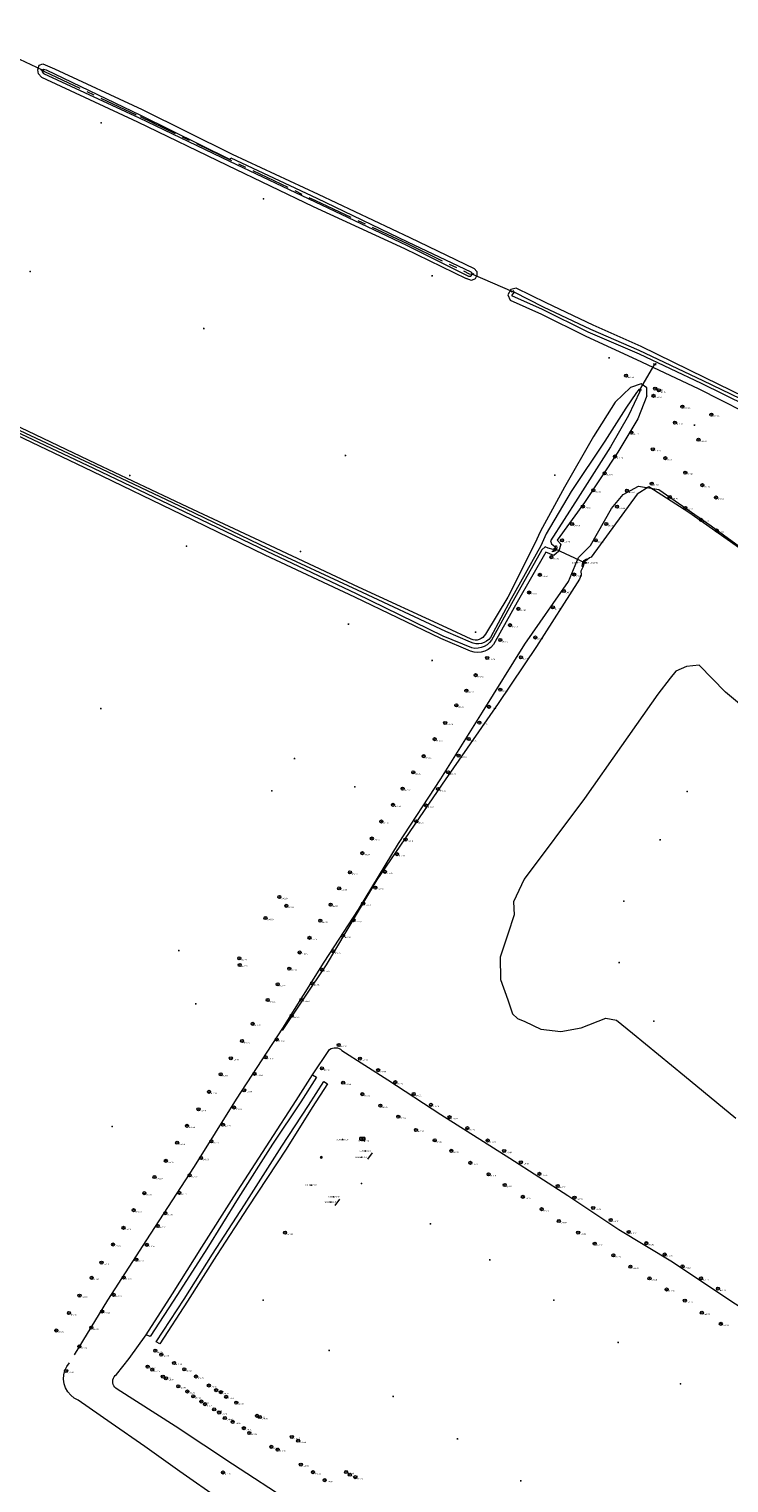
# Model space of a CAD drawing. Header units: metres. Extents: x 201324 to 204859, y 395661 to 398070.
# Tile 22 of 30: x 203459 to 203638, y 396041 to 396413. Entities that reach past the tile are written whole.
import ezdxf
from ezdxf.enums import TextEntityAlignment as Align

# ---------------------------------------------------------------- set-up
doc = ezdxf.new("R2010")
doc.units = ezdxf.units.M
doc.linetypes.add('AM-AS', pattern=[16, 10, -2, 2, -2])
for name, color, linetype, lineweight in [('B-ME-AM-AS_WATERGANG_SLOOT-G', 10, 'AM-AS', 18), ('B-ME-GR-BOOM-S', 90, 'Continuous', 25), ('B-ME-GW-WATERGANG_SLOOT-G', 90, 'Continuous', 18), ('B-ME-IE-MEUBILAIR_WEGMEUBILAIR_PAAL-S', 7, 'Continuous', 25), ('B-ME-IE-MEUBILAIR_WEGMEUBILAIR_ZITBANK-G', 7, 'Continuous', 18), ('B-ME-IE-TERREINAFSCHEIDING_KUNSTMATIG_MUUR-G', 90, 'IE-TERREINAFSCHEIDING-KUNSTMATIG-DICHT', 18), ('B-ME-IE-TERREINAFSCHEIDING_NATUURLIJK_HAAG-G', 60, 'IE-TERREINAFSCHEIDING-NATUURLIJK-HAAG', 18), ('B-ME-KL-ET_LS_SR_KAST-S', 190, 'Continuous', 25), ('B-ME-KW-KUNSTWERK_DUIKER-S', 170, 'Continuous', 25), ('B-ME-OG-HOOGTEPUNT-S', 7, 'Continuous', 25), ('B-ME-WH-DUIKER-G', 150, 'Continuous', 18), ('X-XX-AL-VERWIJZING-S', 7, 'Continuous', 25)]:
    doc.layers.add(name, color=color, linetype=linetype, lineweight=lineweight)
doc.styles.add('NLCS-ISO', font='txt', dxfattribs={"height": 1.8})
doc.styles.add('NLCS-ISO-ANNOTATIVE-T18', font='txt', dxfattribs={"height": 1.8})
doc.linetypes.add('IE-TERREINAFSCHEIDING-KUNSTMATIG-DICHT', pattern='A,8,-1,[82,NLCS.SHX,S=0.75,R=90,X=0,Y=0],-1', length=10)
doc.linetypes.add('IE-TERREINAFSCHEIDING-NATUURLIJK-HAAG', pattern='A,7,-1.5,[67,NLCS.SHX,S=0.75,R=45,X=0,Y=0],-1.5', length=10)

# ---------------------------------------------------------------- blocks, each defined once
blk = doc.blocks.new('SOG-HOOGTEPUNT-SO')
for p, q in [((-0.5, 0), (0.5, 0)), ((0, 0.5), (0, -0.5))]:
    blk.add_line(p, q)
blk = doc.blocks.new('SKW-DUIKER-SO')
at = {"color": 0, "linetype": 'ByBlock', "lineweight": 18}
for points in [[(-1.7, 0.8), (-0.8, 0), (-1.7, -0.8)], [(-0.8, 0), (0.8, 0)], [(1.7, 0.8), (0.8, 0), (1.7, -0.8)]]:
    blk.add_lwpolyline(points, dxfattribs=at)
blk = doc.blocks.new('SGR-BOOM_NUMMER-SO')
at = {"linetype": 'ByBlock', "lineweight": 18}
h = blk.add_hatch(color=0, dxfattribs=at)
h.dxf.hatch_style = 1
edge = h.paths.add_edge_path()
edge.add_arc((0, 0), 0.25, 0, 360)
at = {"color": 0, "linetype": 'ByBlock', "lineweight": 18}
for radius in [2, 0.25]:
    blk.add_circle((0, 0), radius, dxfattribs=at)
at = {"color": 0, "linetype": 'ByBlock', "lineweight": -2, "style": 'NLCS-ISO-ANNOTATIVE-T18'}
for tag, p in [('SOORT', (2.5, -2.8)), ('DIAMETER', (2.5, -5.3))]:
    blk.add_attdef(tag, p, '', height=1.8, dxfattribs=at)
blk = doc.blocks.new('SIE-WEG_PAAL_VAST-SO')
blk.add_hatch(color=256).paths.add_polyline_path([(0.1, 0.1), (-0.1, 0.1), (-0.1, -0.1), (0.1, -0.1)])
at = {"flags": 128}
blk.add_lwpolyline([(0.1, 0.1), (-0.1, 0.1), (-0.1, -0.1), (0.1, -0.1)], close=True, dxfattribs=at)
blk.add_circle((0, 0), 0.188)
blk = doc.blocks.new('SAL-VERWIJZING_TEKST-SO')
at = {"color": 0, "linetype": 'ByBlock', "lineweight": -2, "style": 'NLCS-ISO-ANNOTATIVE-T18'}
blk.add_attdef('TEKST', text='', height=1.8, dxfattribs=at).set_placement((0, 0), align=Align.MIDDLE_CENTER)
blk = doc.blocks.new('SIE-WEG_PAAL_BETON')
for radius in [0.188, 0.0938]:
    blk.add_circle((0, 0), radius)
blk = doc.blocks.new('SKL-ET_TERREINKAST-SO')
h = blk.add_hatch(color=256)
edge = h.paths.add_edge_path()
edge.add_line((-0.1, 1.2), (-0.7, -0.4))
edge.add_line((-0.7, -0.4), (0.1, -0.1))
edge.add_line((0.1, -0.1), (-0.1, -0.7))
edge.add_line((-0.1, -0.7), (-0.3, -0.6))
edge.add_line((-0.3, -0.6), (-0.1, -1.2))
edge.add_line((-0.1, -1.2), (0.4, -0.8))
edge.add_line((0.4, -0.8), (0.2, -0.8))
edge.add_line((0.2, -0.8), (0.5, 0.4))
edge.add_line((0.5, 0.4), (-0.1, 0.1))
edge.add_line((-0.1, 0.1), (0.4, 1.1))
edge.add_arc((0.3, 1.5), 0.446, 218.3775, 285.2204, ccw=False)
for p, q in [((3.2, 1.8), (-3.2, 1.8)), ((-3.2, 1.8), (-3.2, -1.8)), ((3.2, -1.8), (3.2, 1.8)), ((-3.2, -1.8), (3.2, -1.8))]:
    blk.add_line(p, q)
at = {"flags": 128}
blk.add_lwpolyline([(-0.1, 1.2), (-0.7, -0.4), (0.1, -0.1), (-0.1, -0.7), (-0.3, -0.6), (-0.1, -1.2), (0.4, -0.8), (0.2, -0.8), (0.5, 0.4), (-0.1, 0.1), (0.4, 1.1, -0.300218)], format="xyb", close=True, dxfattribs=at)
at = {"style": 'NLCS-ISO'}
blk.add_attdef('TYPE', text='', height=1.8, dxfattribs=at).set_placement((0, 3.5), align=Align.MIDDLE_CENTER)

msp = doc.modelspace()

# ---------------------------------------------------------------- linework, layer by layer
at = {"layer": 'B-ME-AM-AS_WATERGANG_SLOOT-G'}
msp.add_polyline3d([(203462.24, 396402.64, 11.74), (203462.78, 396402.15, 11.9), (203487.3, 396390.63, 11.94), (203532.3, 396369.13, 11.92), (203555.8, 396358.09, 11.85), (203571.7, 396350.34, 11.96), (203572.54, 396350.23, 11.81)], dxfattribs=at)
at = {"layer": 'B-ME-GW-WATERGANG_SLOOT-G'}
for points in [[(203565.93, 396259.62, 12.77), (203543.27, 396270.06, 12.62), (203520.72, 396280.65, 12.53), (203499.52, 396290.6, 12.65), (203476.08, 396301.66, 12.6), (203452.8, 396312.75, 12.56), (203430.48, 396323.22, 12.47), (203408.34, 396333.95, 12.53), (203385.52, 396344.84, 12.54), (203362.93, 396355.65, 12.63), (203338.54, 396367.48, 12.77), (203312.88, 396379.54, 12.7), (203290.51, 396390.29, 12.75), (203268, 396400.82, 12.7), (203242.58, 396412.91, 12.69), (203241.78, 396413.06, 12.63), (203241.17, 396412.82, 12.66), (203240.83, 396412.3, 12.66), (203240.63, 396411.66, 12.64), (203240.64, 396411.19, 12.65), (203241.01, 396410.78, 12.62), (203241.6, 396410.57, 12.58)], [(203565.01, 396257.53, 12.07), (203542.77, 396268.34, 12.03), (203519.85, 396279.18, 11.95), (203498.69, 396289.38, 11.94), (203475.49, 396300.47, 11.87), (203452.13, 396311.52, 11.94), (203430.01, 396322.05, 11.84), (203407.57, 396332.62, 11.95), (203384.56, 396343.41, 11.88), (203362.16, 396354.13, 11.87), (203337.89, 396365.78, 11.93), (203312.04, 396377.99, 11.85), (203289.49, 396388.59, 11.98), (203267.12, 396399.32, 11.94), (203241.31, 396411.58, 12.06), (203241.52, 396412.08, 12.03)], [(203565.65, 396258.7, 12.08), (203543.03, 396269.33, 11.99), (203520.24, 396279.88, 11.81), (203499.09, 396290.03, 11.91), (203475.84, 396301.1, 11.93), (203452.36, 396312.07, 11.88), (203430.15, 396322.78, 11.88), (203407.96, 396333.37, 11.91), (203385.1, 396344.23, 11.81), (203362.51, 396354.86, 11.83), (203337.98, 396366.54, 11.86), (203312.41, 396378.7, 11.85), (203289.95, 396389.39, 11.99), (203267.48, 396399.94, 11.84), (203241.52, 396412.08, 12.03)], [(203564.4, 396256.88, 12.83), (203542.4, 396267.48, 12.82), (203519.41, 396278.28, 12.73), (203498.09, 396288.6, 12.69), (203475.09, 396299.71, 12.6), (203451.73, 396310.92, 12.51), (203429.65, 396321.17, 12.52), (203407.17, 396331.87, 12.62), (203384.19, 396342.65, 12.67), (203361.84, 396353.33, 12.62), (203337.35, 396364.9, 12.79), (203311.55, 396377.23, 12.66), (203288.93, 396387.7, 12.84), (203266.62, 396398.52, 12.75), (203241.6, 396410.57, 12.58)], [(203462.06, 396400.77, 12.96), (203461.27, 396401.58, 13.02), (203461.13, 396402.65, 13.17), (203461.41, 396403.81, 13.16), (203462.39, 396404.17, 12.93), (203465.36, 396402.91, 12.85), (203487.85, 396392.47, 12.85), (203510.9, 396380.98, 12.71), (203532.98, 396370.79, 12.79), (203556.44, 396359.65, 12.79), (203572.92, 396351.69, 12.91), (203573.6, 396350.94, 12.93), (203573.64, 396349.92, 12.92), (203573.2, 396349.08, 12.96), (203572.28, 396348.64, 12.96), (203570.92, 396349.13, 12.91)], [(203462.06, 396400.77, 12.96), (203486.61, 396389.32, 12.79), (203509.65, 396378.17, 12.79), (203531.67, 396367.61, 12.85), (203555.06, 396356.82, 12.76), (203570.92, 396349.13, 12.91)], [(203462.24, 396402.64, 11.74), (203462.18, 396402.1, 12.21), (203462.56, 396401.7, 12.22), (203487.11, 396390.28, 12.2), (203510.19, 396379.21, 12.25), (203532.16, 396368.77, 12.12), (203555.59, 396357.69, 12.15), (203571.54, 396349.78, 12.26), (203572.12, 396349.77, 12.13), (203572.54, 396350.23, 11.81), (203572.41, 396350.54, 11.92), (203572.09, 396350.89, 12.11)], [(203462.24, 396402.64, 11.74), (203462.53, 396402.75, 12.08), (203463.21, 396402.65, 11.96), (203487.42, 396391.03, 12.25), (203510.41, 396379.66, 12.08), (203510.58, 396380.05, 12.26), (203532.58, 396369.7, 12.28), (203555.86, 396358.51, 12.09), (203572.09, 396350.89, 12.11)], [(203649, 396315.52, 12.84), (203632.15, 396323.72, 12.85), (203615.8, 396331.72, 12.84), (203603.47, 396337.16, 12.76), (203591.4, 396342.94, 12.83), (203583.74, 396346.68, 12.93), (203582.35, 396346.31, 12.97), (203581.61, 396344.98, 13.01), (203582.22, 396343.64, 13.09), (203590.21, 396340.02, 13.09), (203601.55, 396334.39, 13.22), (203614.58, 396328.43, 13.36), (203630.36, 396320.97, 13.33), (203647.87, 396312.06, 13.45)], [(203617.19, 396319.06, 13.53), (203617.21, 396321.15, 13.56), (203615.81, 396322.2, 13.36), (203613.06, 396321.21, 13.44), (203609.14, 396317.44, 13.25), (203603.52, 396308.69, 13.29), (203596.12, 396295.67, 13.13), (203589.97, 396284.37, 13.11), (203588.51, 396281.25, 13.23), (203581.57, 396267.5, 12.84), (203575.83, 396257.99, 13.08), (203575.54, 396257.55, 13.04), (203575.17, 396257.17, 13), (203574.74, 396256.87, 12.95), (203574.26, 396256.65, 12.9), (203573.74, 396256.52, 12.85), (203573.22, 396256.49, 12.81), (203572.69, 396256.57, 12.76), (203572.19, 396256.73, 12.73), (203565.94, 396259.63, 12.77)], [(203617.19, 396319.06, 13.53), (203614.94, 396313.23, 13.54), (203609.83, 396304.66, 13.7), (203601.28, 396291.73, 13.64), (203594.2, 396282.06, 13.39), (203595.2, 396281.05, 13.62), (203594.69, 396279.27, 13.54), (203593.36, 396278.16, 13.55), (203591.32, 396279.01, 13.26), (203584, 396266.18, 13.34), (203578.36, 396256.14, 13.26), (203577.88, 396255.34, 13.32), (203577.26, 396254.64, 13.35), (203576.52, 396254.06, 13.35), (203575.68, 396253.64, 13.32), (203574.78, 396253.38, 13.26), (203573.85, 396253.3, 13.18), (203572.92, 396253.39, 13.07), (203572.03, 396253.66, 12.95), (203564.4, 396256.88, 12.83)], [(203615.45, 396320.17, 12.09), (203612.52, 396314.08, 12.4), (203607.91, 396306, 12.38), (203599.51, 396292.85, 12.39), (203592.53, 396281.97, 12.34), (203592.78, 396281.16, 12.38), (203593.65, 396280.46, 12.34), (203593.61, 396279.93, 12.25), (203593.2, 396279.74, 12.38), (203591.97, 396280.09, 12.32), (203591.19, 396280.36, 12.27), (203590.29, 396279.65, 12.41), (203582.96, 396266.56, 12.41), (203577.39, 396256.49, 12.34), (203576.88, 396255.84, 12.31), (203576.25, 396255.3, 12.29), (203575.55, 396254.87, 12.27), (203574.78, 396254.56, 12.26), (203573.97, 396254.39, 12.26), (203573.14, 396254.37, 12.26), (203572.32, 396254.48, 12.27), (203565.01, 396257.53, 12.07)], [(203615.45, 396320.17, 12.09), (203615.48, 396320.48, 12.07), (203615.01, 396320.49, 12.2), (203614.6, 396319.97, 12.17), (203611.85, 396315.89, 12.4), (203606.42, 396307.44, 12.31), (203597.8, 396294.53, 12.4), (203591.4, 396283.73, 12.37), (203590.07, 396280.66, 12.4), (203582.45, 396267.03, 12.39), (203577.18, 396257.2, 12.32), (203576.71, 396256.65, 12.3), (203576.15, 396256.19, 12.28), (203575.52, 396255.84, 12.25), (203574.84, 396255.61, 12.23), (203574.13, 396255.51, 12.2), (203573.41, 396255.54, 12.17), (203572.7, 396255.7, 12.14), (203572.04, 396255.98, 12.12), (203565.65, 396258.71, 12.08)], [(203470.47, 396073.33, 13.85), (203479.07, 396087.4, 14.1), (203490.01, 396104.29, 14.22), (203501.3, 396121.6, 14.43), (203512.02, 396138.88, 14.42), (203523.92, 396157.03, 14.22), (203534.51, 396173.94, 13.96), (203543.28, 396187.5, 13.82), (203553.52, 396204.42, 13.67), (203564.45, 396220.97, 13.67), (203575.12, 396237.99, 13.67), (203585.95, 396255.43, 13.66), (203597.15, 396271.47, 13.65), (203599.72, 396277.63, 13.61), (203602.81, 396280.77, 13.57), (203608.13, 396290.24, 13.61), (203611.19, 396293.79, 13.63), (203615.11, 396295.97, 13.6), (203620.29, 396295.06, 13.64), (203633.73, 396285.81, 13.72), (203648.58, 396274.92, 13.75)], [(203647.64, 396275.32, 13.73), (203628.01, 396289.19, 13.62), (203617.72, 396295.79, 13.65), (203614.71, 396293.89, 13.39), (203602.93, 396277.74, 13.29), (203602.54, 396277.61, 13.29), (203601.93, 396277.08, 13.34), (203601.3, 396276.63, 13.34), (203601.02, 396276.01, 13.34), (203600.9, 396275.32, 13.34), (203600.34, 396274.2, 13.39), (203600.39, 396273.24, 13.42), (203599.95, 396272.14, 13.4), (203588.9, 396254.87, 13.37), (203579.15, 396240.28, 13.44), (203564.79, 396219.55, 13.54), (203548.01, 396195.03, 13.68), (203534.98, 396173.33, 13.85), (203523.75, 396156.48, 14.2)], [(203645.05, 396236.77, 15.96), (203637.36, 396243.18, 14.53), (203630.61, 396250.04, 13.38), (203627.43, 396249.77, 13.46), (203624.65, 396248.53, 13.46), (203623.17, 396246.76, 13.69), (203620.06, 396242.61, 13.9), (203610.77, 396229.43, 13.91), (203601.2, 396215.9, 13.96), (203585.8, 396195.22, 14.4), (203583.05, 396189.45, 14.53), (203583.22, 396186.08, 14.49), (203581.62, 396181.16, 15.39), (203579.58, 396175.24, 15.45), (203579.69, 396169.5, 15.46), (203581.56, 396164.36, 15.03), (203582.24, 396162.3, 14.61), (203582.78, 396160.71, 14.55), (203584.06, 396159.5, 14.67), (203585.96, 396158.78, 14.83), (203590.09, 396156.77, 14.93), (203595.17, 396156.19, 14.86), (203600.42, 396157.15, 14.97), (203606.71, 396159.65, 15.14), (203609.43, 396159.09, 14.83), (203613.54, 396155.82, 14.42), (203626.84, 396144.85, 14.17), (203640.06, 396134, 14.14)], [(203531.47, 396145.13, 14.62), (203535.91, 396151.59, 14.62), (203536.27, 396151.81, 14.67), (203536.67, 396151.97, 14.7), (203537.09, 396152.05, 14.72), (203537.52, 396152.06, 14.71), (203537.94, 396151.99, 14.68), (203538.35, 396151.86, 14.64), (203538.72, 396151.65, 14.57), (203539.05, 396151.38, 14.5), (203550.8, 396143.86, 14.54), (203564.42, 396134.91, 14.57), (203582.07, 396123.74, 14.63), (203597.01, 396114.22, 14.77), (203610.06, 396105.46, 14.72), (203623.79, 396097.19, 14.82), (203637.71, 396087.92, 14.81), (203650.84, 396079.37, 14.91), (203664.2, 396070.97, 14.73), (203677.81, 396061.87, 14.8), (203688.01, 396055.41, 14.79), (203698.36, 396049.02, 14.76), (203700.84, 396046.74, 14.71)], [(203525.95, 396035.62, 14.08), (203511, 396045.36, 13.99), (203496.31, 396055.08, 13.98), (203481.44, 396064.57, 13.78), (203481.1, 396064.79, 13.74), (203480.8, 396065.08, 13.72), (203480.57, 396065.41, 13.7), (203480.4, 396065.78, 13.69), (203480.3, 396066.18, 13.69), (203480.28, 396066.59, 13.69), (203480.34, 396066.99, 13.71), (203480.47, 396067.38, 13.73), (203480.67, 396067.73, 13.77), (203480.94, 396068.04, 13.81), (203481.25, 396068.3, 13.85), (203484.54, 396072.39, 14.01), (203488.83, 396078.52, 14.19)], [(203508.03, 396036.11, 13.38), (203497.49, 396043.48, 13.39), (203488.5, 396049.83, 13.39), (203479.88, 396055.87, 13.38), (203471.44, 396061.77, 13.38), (203470.42, 396062.29, 13.41), (203469.52, 396063, 13.44), (203468.78, 396063.87, 13.49), (203468.21, 396064.87, 13.54), (203467.84, 396065.96, 13.59), (203467.69, 396067.09, 13.65), (203467.75, 396068.24, 13.71), (203468.03, 396069.35, 13.77), (203468.52, 396070.38, 13.83), (203469.2, 396071.31, 13.88)]]:
    msp.add_polyline3d(points, dxfattribs=at)
msp.add_polyline3d([(203719.26, 396275.16, 12.48), (203715.45, 396277.74, 12.18), (203708.66, 396282.05, 12.16), (203700.37, 396287.41, 12.12), (203683.82, 396296.55, 12.17), (203666.05, 396305.51, 12.24), (203648.53, 396314.78, 12.2), (203631.63, 396322.89, 12.13), (203615.24, 396330.67, 12.1), (203602.87, 396336.09, 12.16), (203590.74, 396341.79, 11.94), (203583.18, 396345.61, 12.04), (203582.55, 396344.82, 11.98), (203590.42, 396341.27, 12.04), (203602.1, 396335.52, 12.04), (203615.27, 396329.84, 12.09), (203631.17, 396322.36, 12.13), (203648.68, 396313.74, 12.06), (203665.59, 396304.9, 12.18), (203684.1, 396295.19, 12.11), (203700.05, 396286.51, 12.11), (203707.77, 396281.33, 12.22), (203714.48, 396277.36, 12.34), (203718.79, 396274.41, 12.31)], close=True, dxfattribs=at)
at = {"layer": 'B-ME-IE-MEUBILAIR_WEGMEUBILAIR_ZITBANK-G'}
for points in [[(203545.71, 396123.47, 14.58), (203546.88, 396125.1, 14.6)], [(203538.39, 396113.25, 14.64), (203537.23, 396111.59, 14.65)]]:
    msp.add_polyline3d(points, dxfattribs=at)
at = {"layer": 'B-ME-IE-TERREINAFSCHEIDING_KUNSTMATIG_MUUR-G'}
for points in [[(203593.03, 396279.32, 13.23), (203593.5, 396279.52, 13.2), (203593.6, 396279.62, 13.2), (203593.68, 396279.74, 13.2), (203593.74, 396279.87, 13.19), (203593.78, 396280.01, 13.2), (203593.79, 396280.15, 13.2), (203593.84, 396280.69, 13.19), (203594.09, 396280.68, 13.28), (203594.11, 396280.12, 13.29), (203594.04, 396279.89, 13.29), (203593.95, 396279.68, 13.3), (203593.82, 396279.48, 13.31), (203593.66, 396279.3, 13.34), (203593.08, 396279.09, 13.16)], [(203601.93, 396277.07, 13.3), (203601.37, 396276.64, 13.31), (203601.22, 396276.45, 13.31), (203601.11, 396276.23, 13.32), (203601.03, 396276, 13.33), (203600.9, 396275.34, 13.32), (203600.61, 396275.37, 13.31), (203600.74, 396276.05, 13.31), (203600.84, 396276.34, 13.31), (203600.97, 396276.61, 13.32), (203601.15, 396276.86, 13.35), (203601.76, 396277.3, 13.33)]]:
    msp.add_polyline3d(points, close=True, dxfattribs=at)
at = {"layer": 'B-ME-IE-TERREINAFSCHEIDING_NATUURLIJK_HAAG-G'}
for points in [[(203488.83, 396078.52, 14.19), (203495.6, 396088.98, 14.33), (203503.16, 396100.97, 14.24), (203511.36, 396113.83, 14.39), (203520.53, 396128.08, 14.58), (203527.29, 396138.55, 14.55), (203531.47, 396145.13, 14.62), (203532.57, 396144.51, 14.61), (203528.56, 396138.16, 14.61), (203521.22, 396127.32, 14.72), (203512.42, 396113.53, 14.56), (203504.44, 396100.49, 14.52), (203496.86, 396088.78, 14.51), (203489.87, 396078.02, 14.35)], [(203491.46, 396076.68, 14.41), (203498.58, 396087.63, 14.52), (203505.91, 396099.15, 14.55), (203514.05, 396111.8, 14.67), (203523.67, 396126.82, 14.7), (203530.45, 396137.27, 14.65), (203534.39, 396143.41, 14.69), (203535.37, 396142.8, 14.66), (203531.41, 396136.71, 14.62), (203524.77, 396126.07, 14.66), (203515.05, 396111.31, 14.69), (203506.92, 396098.8, 14.55), (203499.43, 396087.15, 14.47), (203492.4, 396076.16, 14.41)]]:
    msp.add_polyline3d(points, close=True, dxfattribs=at)
at = {"layer": 'B-ME-WH-DUIKER-G'}
for points in [[(203454.96, 396406.02, 11.85), (203462.24, 396402.64, 11.74)], [(203572.54, 396350.23, 11.81), (203582.75, 396345.82, 11.96)], [(203615.4, 396320.66, 12.07), (203619.24, 396327.2, 12.08)], [(203601.33, 396276.3, 12.63), (203593.79, 396279.77, 12.21)]]:
    msp.add_polyline3d(points, dxfattribs=at)

# ---------------------------------------------------------------- block references
at = {"layer": 'B-ME-GR-BOOM-S', "xscale": 0.2, "yscale": 0.2, "zscale": 0.2}
for p, values in [((203611.89, 396324.24, 13.72), {'SOORT': 'd=0.80'}), ((203618.94, 396319.09, 13.73), {'SOORT': 'd=0.50'}), ((203619.37, 396320.93, 13.63), {'SOORT': 'd=0.90'}), ((203620.33, 396320.48, 13.75), {'SOORT': 'd=1.10'}), ((203626.34, 396316.33, 13.67), {'SOORT': 'd=0.90'}), ((203633.77, 396314.28, 13.64), {'SOORT': 'd=0.40'}), ((203624.44, 396312.23, 13.83), {'SOORT': 'd=0.30'}), ((203613.26, 396309.65, 13.79), {'SOORT': 'd=1.00'}), ((203630.46, 396307.83, 13.77), {'SOORT': 'd=0.90'}), ((203609.07, 396303.53, 13.87), {'SOORT': 'd=0.80'}), ((203618.77, 396305.4, 13.9), {'SOORT': 'd=0.10'}), ((203621.97, 396303.11, 13.82), {'SOORT': 'd=0.15'}), ((203606.39, 396299.24, 13.86), {'SOORT': 'd=0.70'}), ((203627.07, 396299.42, 13.88), {'SOORT': 'd=0.80'}), ((203618.47, 396296.6, 13.74), {'SOORT': 'd=0.10'}), ((203631.46, 396296.19, 13.81), {'SOORT': 'd=0.10'}), ((203603.5, 396294.89, 13.79), {'SOORT': 'd=0.60'}), ((203612.13, 396294.77, 13.68), {'SOORT': 'd=0.60'}), ((203623.12, 396293.14, 13.79), {'SOORT': 'd=0.70'}), ((203634.95, 396293.04, 13.83), {'SOORT': 'd=0.50'}), ((203600.81, 396290.74, 13.77), {'SOORT': 'd=0.60'}), ((203609.6, 396290.66, 13.75), {'SOORT': 'd=0.60'}), ((203627.1, 396290.36, 13.66), {'SOORT': 'd=0.60'}), ((203598.09, 396286.23, 13.7), {'SOORT': 'd=0.70'}), ((203606.82, 396286.22, 13.63), {'SOORT': 'd=0.10'}), ((203631.12, 396287.32, 13.74), {'SOORT': 'd=0.70'}), ((203635.12, 396284.58, 13.73), {'SOORT': 'd=0.10'}), ((203595.5, 396282.06, 13.73), {'SOORT': 'd=0.60'}), ((203604.11, 396282.05, 13.77), {'SOORT': 'd=0.70'}), ((203592.73, 396277.74, 13.67), {'SOORT': 'd=0.80'}), ((203589.78, 396273.23, 13.8), {'SOORT': 'd=0.80'}), ((203598.58, 396273.32, 13.85), {'SOORT': 'd=0.60'}), ((203595.95, 396269.07, 13.73), {'SOORT': 'd=0.70'}), ((203587.06, 396268.7, 13.47), {'SOORT': 'd=0.10'}), ((203584.26, 396264.51, 13.66), {'SOORT': 'd=0.80'}), ((203593.16, 396264.89, 13.72), {'SOORT': 'd=0.70'}), ((203582.12, 396260.33, 13.43), {'SOORT': 'd=0.10'}), ((203579.64, 396256.5, 13.59), {'SOORT': 'd=0.40'}), ((203588.65, 396257.15, 13.64), {'SOORT': 'd=0.50'}), ((203576.28, 396251.93, 13.77), {'SOORT': 'd=0.70'}), ((203584.96, 396252.09, 13.74), {'SOORT': 'd=0.70'}), ((203573.33, 396247.52, 13.75), {'SOORT': 'd=0.60'}), ((203570.95, 396243.55, 13.72), {'SOORT': 'd=0.60'}), ((203579.65, 396243.81, 13.8), {'SOORT': 'd=0.60'}), ((203568.39, 396239.77, 13.78), {'SOORT': 'd=0.60'}), ((203576.78, 396239.4, 13.58), {'SOORT': 'd=0.10'}), ((203565.51, 396235.27, 13.68), {'SOORT': 'd=0.60'}), ((203574.3, 396235.36, 13.81), {'SOORT': 'd=0.60'}), ((203562.82, 396231.11, 13.76), {'SOORT': 'd=0.70'}), ((203571.56, 396231.13, 13.79), {'SOORT': 'd=0.70'}), ((203560.01, 396226.77, 13.75), {'SOORT': 'd=0.60'}), ((203568.95, 396226.89, 13.81), {'SOORT': 'd=0.60'}), ((203557.36, 396222.6, 13.74), {'SOORT': 'd=0.10'}), ((203566.26, 396222.61, 13.76), {'SOORT': 'd=0.60'}), ((203554.62, 396218.43, 13.87), {'SOORT': 'd=0.80'}), ((203563.69, 396218.32, 13.74), {'SOORT': 'd=0.60'}), ((203552.15, 396214.3, 13.93), {'SOORT': 'd=0.80'}), ((203560.59, 396214.11, 13.75), {'SOORT': 'd=0.60'}), ((203549.17, 396210.01, 13.91), {'SOORT': 'd=1.00'}), ((203558.13, 396210.05, 13.7), {'SOORT': 'd=0.60'}), ((203546.72, 396205.67, 13.91), {'SOORT': 'd=0.10'}), ((203555.35, 396205.37, 13.53), {'SOORT': 'd=0.10'}), ((203544.3, 396201.91, 13.91), {'SOORT': 'd=0.15'}), ((203553.15, 396201.64, 13.78), {'SOORT': 'd=0.70'}), ((203541.1, 396196.97, 14.03), {'SOORT': 'd=0.10'}), ((203550.12, 396197.11, 13.47), {'SOORT': 'd=0.10'}), ((203538.36, 396192.89, 14.3), {'SOORT': 'd=0.70'}), ((203547.64, 396193.08, 13.88), {'SOORT': 'd=0.80'}), ((203523.03, 396190.66, 14.01), {'SOORT': 'd=0.80'}), ((203524.8, 396188.41, 14.01), {'SOORT': 'd=0.80'}), ((203536.15, 396188.7, 14.11), {'SOORT': 'd=0.10'}), ((203544.51, 396188.97, 13.69), {'SOORT': 'd=0.10'}), ((203519.45, 396185.28, 14.05), {'SOORT': 'd=0.80'}), ((203533.5, 396184.59, 14.21), {'SOORT': 'd=0.10'}), ((203542.01, 396184.72, 14.11), {'SOORT': 'd=0.70'}), ((203530.73, 396180.2, 14.09), {'SOORT': 'd=0.10'}), ((203539.31, 396180.74, 14.17), {'SOORT': 'd=0.80'}), ((203528.24, 396176.44, 14.19), {'SOORT': 'd=0.15'}), ((203536.77, 396176.73, 14.14), {'SOORT': 'd=0.70'}), ((203512.75, 396174.97, 14.24), {'SOORT': 'd=0.80'}), ((203512.84, 396173.26, 14.16), {'SOORT': 'd=0.70'}), ((203525.57, 396172.33, 14.27), {'SOORT': 'd=0.10'}), ((203531.37, 396168.54, 14.19), {'SOORT': 'd=0.50'}), ((203533.99, 396172, 14.01), {'SOORT': 'd=0.10'}), ((203522.58, 396168.3, 14.44), {'SOORT': 'd=0.70'}), ((203520.02, 396164.26, 14.55), {'SOORT': 'd=0.60'}), ((203528.7, 396164.33, 14.35), {'SOORT': 'd=0.60'}), ((203516.18, 396158.17, 14.65), {'SOORT': 'd=0.70'}), ((203526.17, 396160.25, 14.41), {'SOORT': 'd=0.50'}), ((203513.45, 396153.75, 14.69), {'SOORT': 'd=0.70'}), ((203522.32, 396154.15, 14.61), {'SOORT': 'd=0.60'}), ((203538.23, 396152.76, 14.71), {'SOORT': 'd=0.80'}), ((203510.58, 396149.34, 14.93), {'SOORT': 'd=0.70'}), ((203519.52, 396149.61, 14.47), {'SOORT': 'd=0.70'}), ((203533.93, 396146.76, 14.71), {'SOORT': 'd=0.10'}), ((203543.66, 396149.25, 14.74), {'SOORT': 'd=0.70'}), ((203548.35, 396146.31, 14.68), {'SOORT': 'd=0.60'}), ((203507.98, 396145.25, 14.62), {'SOORT': 'd=0.10'}), ((203516.65, 396145.35, 14.64), {'SOORT': 'd=0.60'}), ((203539.36, 396143.08, 14.85), {'SOORT': 'd=0.80'}), ((203552.75, 396143.22, 14.76), {'SOORT': 'd=0.70'}), ((203504.95, 396140.74, 15.02), {'SOORT': 'd=0.70'}), ((203514, 396141.14, 14.61), {'SOORT': 'd=0.70'}), ((203544.28, 396140.15, 14.9), {'SOORT': 'd=0.70'}), ((203557.45, 396140.18, 14.57), {'SOORT': 'd=0.70'}), ((203502.27, 396136.28, 14.87), {'SOORT': 'd=0.10'}), ((203511.36, 396136.74, 14.61), {'SOORT': 'd=0.60'}), ((203548.9, 396137.19, 14.75), {'SOORT': 'd=0.10'}), ((203561.91, 396137.41, 14.56), {'SOORT': 'd=0.60'}), ((203499.35, 396132.05, 15.19), {'SOORT': 'd=0.80'}), ((203508.56, 396132.35, 14.68), {'SOORT': 'd=0.70'}), ((203553.49, 396134.41, 14.81), {'SOORT': 'd=0.30'}), ((203566.64, 396134.26, 14.65), {'SOORT': 'd=0.60'}), ((203571.21, 396131.43, 14.62), {'SOORT': 'd=0.70'}), ((203496.81, 396127.7, 15.13), {'SOORT': 'd=0.70'}), ((203505.58, 396128.09, 14.72), {'SOORT': 'd=0.60'}), ((203558.03, 396130.98, 14.82), {'SOORT': 'd=0.30'}), ((203562.83, 396128.3, 14.79), {'SOORT': 'd=0.10'}), ((203576.4, 396128.28, 14.5), {'SOORT': 'd=0.20'}), ((203502.94, 396123.79, 14.69), {'SOORT': 'd=0.60'}), ((203567.09, 396125.64, 14.66), {'SOORT': 'd=0.10'}), ((203580.65, 396125.59, 14.71), {'SOORT': 'd=0.80'}), ((203493.9, 396123.08, 15), {'SOORT': 'd=0.10'}), ((203571.99, 396122.56, 14.89), {'SOORT': 'd=0.70'}), ((203584.92, 396122.69, 14.67), {'SOORT': 'd=0.70'}), ((203490.99, 396118.91, 15.12), {'SOORT': 'd=0.80'}), ((203500.01, 396119.36, 14.66), {'SOORT': 'd=0.60'}), ((203576.65, 396119.63, 14.86), {'SOORT': 'd=0.10'}), ((203580.79, 396116.88, 14.83), {'SOORT': 'd=0.10'}), ((203589.69, 396119.74, 14.77), {'SOORT': 'd=0.70'}), ((203594.37, 396116.63, 14.82), {'SOORT': 'd=0.70'}), ((203488.39, 396114.77, 15.09), {'SOORT': 'd=0.70'}), ((203497.38, 396114.86, 14.55), {'SOORT': 'd=0.60'}), ((203585.42, 396113.85, 14.82), {'SOORT': 'd=0.10'}), ((203598.67, 396113.64, 14.7), {'SOORT': 'd=0.60'}), ((203485.65, 396110.44, 15.01), {'SOORT': 'd=0.70'}), ((203493.76, 396109.66, 14.32), {'SOORT': 'd=0.10'}), ((203590.24, 396110.69, 14.95), {'SOORT': 'd=0.10'}), ((203603.45, 396110.99, 14.92), {'SOORT': 'd=0.70'}), ((203483.05, 396105.91, 14.68), {'SOORT': 'd=0.10'}), ((203491.82, 396106.39, 14.51), {'SOORT': 'd=0.60'}), ((203594.66, 396107.63, 15.07), {'SOORT': 'd=1.00'}), ((203607.97, 396107.92, 14.88), {'SOORT': 'd=0.70'}), ((203480.39, 396101.64, 14.5), {'SOORT': 'd=0.10'}), ((203489.05, 396101.54, 14.41), {'SOORT': 'd=0.70'}), ((203524.48, 396104.65, 14.95), {'SOORT': 'd=1.50'}), ((203599.62, 396104.67, 15.01), {'SOORT': 'd=0.80'}), ((203603.85, 396101.85, 15.07), {'SOORT': 'd=0.80'}), ((203612.58, 396104.86, 14.84), {'SOORT': 'd=0.60'}), ((203617.09, 396101.98, 14.81), {'SOORT': 'd=0.60'}), ((203486.35, 396097.77, 14.41), {'SOORT': 'd=0.60'}), ((203608.64, 396098.88, 15.01), {'SOORT': 'd=0.70'}), ((203621.8, 396099.07, 14.88), {'SOORT': 'd=0.70'}), ((203477.43, 396096.98, 14.48), {'SOORT': 'd=0.10'}), ((203613.02, 396095.94, 14.99), {'SOORT': 'd=0.90'}), ((203626.37, 396096.02, 14.81), {'SOORT': 'd=0.60'}), ((203474.9, 396093.09, 14.53), {'SOORT': 'd=0.10'}), ((203483.09, 396093.17, 14.42), {'SOORT': 'd=0.70'}), ((203617.9, 396092.95, 14.97), {'SOORT': 'd=1.00'}), ((203631.11, 396092.97, 14.86), {'SOORT': 'd=0.60'}), ((203635.45, 396090.29, 14.67), {'SOORT': 'd=0.70'}), ((203471.77, 396088.53, 14.5), {'SOORT': 'd=0.70'}), ((203480.52, 396088.74, 14.3), {'SOORT': 'd=0.70'}), ((203622.29, 396090.09, 15.03), {'SOORT': 'd=0.90'}), ((203626.98, 396087.25, 14.97), {'SOORT': 'd=0.10'}), ((203469.07, 396084.06, 13.92), {'SOORT': 'd=0.10'}), ((203477.59, 396084.47, 14.34), {'SOORT': 'd=0.60'}), ((203631.33, 396084.16, 15.21), {'SOORT': 'd=0.90'}), ((203465.83, 396079.6, 14.29), {'SOORT': 'd=0.80'}), ((203474.8, 396080.3, 13.84), {'SOORT': 'd=0.10'}), ((203636.21, 396081.31, 15.07), {'SOORT': 'd=0.90'}), ((203471.71, 396075.48, 14.27), {'SOORT': 'd=0.70'}), ((203491.2, 396074.41, 14.39), {'SOORT': 'd=0.25'}), ((203492.73, 396073.41, 14.42), {'SOORT': 'd=0.25'}), ((203468.37, 396069.22, 14.11), {'SOORT': 'd=0.90'}), ((203489.24, 396070.34, 14.38), {'SOORT': 'd=0.40'}), ((203490.42, 396069.54, 14.39), {'SOORT': 'd=0.15'}), ((203496.01, 396071.29, 14.43), {'SOORT': 'd=0.40'}), ((203498.63, 396069.66, 14.35), {'SOORT': 'd=0.40'}), ((203493.13, 396067.79, 14.31), {'SOORT': 'd=0.40'}), ((203493.9, 396067.35, 14.32), {'SOORT': 'd=0.20'}), ((203497.09, 396065.3, 14.33), {'SOORT': 'd=0.50'}), ((203501.65, 396067.82, 14.4), {'SOORT': 'd=0.30'}), ((203504.93, 396065.51, 14.38), {'SOORT': 'd=0.30'}), ((203506.82, 396064.3, 14.37), {'SOORT': 'd=0.30'}), ((203499.43, 396063.97, 14.28), {'SOORT': 'd=0.30'}), ((203500.94, 396062.71, 14.27), {'SOORT': 'd=0.30'}), ((203502.99, 396061.4, 14.21), {'SOORT': 'd=0.25'}), ((203503.96, 396060.72, 14.25), {'SOORT': 'd=0.25'}), ((203508.01, 396063.8, 14.35), {'SOORT': 'd=0.30'}), ((203509.38, 396062.59, 14.31), {'SOORT': 'd=0.40'}), ((203511.97, 396061.11, 14.29), {'SOORT': 'd=0.30'}), ((203506.29, 396059.37, 14.29), {'SOORT': 'd=0.30'}), ((203507.58, 396058.56, 14.25), {'SOORT': 'd=0.30'}), ((203509.02, 396057.17, 14.2), {'SOORT': 'd=0.40'}), ((203517.28, 396057.73, 14.32), {'SOORT': 'd=0.40'}), ((203518, 396057.41, 14.31), {'SOORT': 'd=0.30'}), ((203511.06, 396056.2, 14.18), {'SOORT': 'd=0.40'}), ((203513.89, 396054.58, 14.2), {'SOORT': 'd=0.20'}), ((203515.29, 396053.35, 14.29), {'SOORT': 'd=0.30'}), ((203520.94, 396049.79, 14.21), {'SOORT': 'd=0.40'}), ((203526.22, 396052.33, 14.32), {'SOORT': 'd=0.40'}), ((203527.82, 396051.34, 14.35), {'SOORT': 'd=0.50'}), ((203522.57, 396049.08, 14.19), {'SOORT': 'd=0.30'}), ((203508.57, 396043.2, 13.33), {'SOORT': 'd=1.20'}), ((203528.52, 396045.22, 14.09), {'SOORT': 'd=0.50'}), ((203531.65, 396043.3, 14.16), {'SOORT': 'd=0.60'}), ((203540.14, 396043.33, 14.29), {'SOORT': 'd=0.40'}), ((203541.07, 396042.65, 14.29), {'SOORT': 'd=0.40'}), ((203542.47, 396042, 14.32), {'SOORT': 'd=0.40'}), ((203534.65, 396041.25, 14.19), {'SOORT': 'd=0.40'})]:
    msp.add_blockref('SGR-BOOM_NUMMER-SO', p, dxfattribs=at).add_auto_attribs(values)
at = {"layer": 'B-ME-IE-MEUBILAIR_WEGMEUBILAIR_PAAL-S', "xscale": 0.2, "yscale": 0.2, "zscale": 0.2}
for p in [(203539.19, 396128.51, 14.65), (203544.81, 396128.15, 14.72), (203545.05, 396125.61, 14.62), (203543.99, 396123.98, 14.64), (203531.18, 396116.84, 14.72), (203536.97, 396113.84, 14.66), (203536.07, 396112.48, 14.66)]:
    msp.add_blockref('SIE-WEG_PAAL_VAST-SO', p, dxfattribs=at)
at = {"layer": 'B-ME-IE-MEUBILAIR_WEGMEUBILAIR_PAAL-S'}
msp.add_blockref('SIE-WEG_PAAL_BETON', (203533.76, 396123.96, 14.79), dxfattribs=at)
at = {"layer": 'B-ME-KL-ET_LS_SR_KAST-S', "xscale": 0.2, "yscale": 0.2, "zscale": 0.2}
msp.add_blockref('SKL-ET_TERREINKAST-SO', (203544.31, 396128.69, 14.67), dxfattribs=at)
at = {"layer": 'B-ME-KW-KUNSTWERK_DUIKER-S', "xscale": 0.2, "yscale": 0.2, "zscale": 0.2}
for p in [(203462.24, 396402.64, 11.74), (203572.54, 396350.23, 11.81), (203582.75, 396345.82, 11.96), (203619.24, 396327.2, 12.08), (203615.4, 396320.66, 12.07), (203593.79, 396279.77, 12.21), (203601.33, 396276.3, 12.63)]:
    msp.add_blockref('SKW-DUIKER-SO', p, dxfattribs=at)
at = {"layer": 'B-ME-OG-HOOGTEPUNT-S', "xscale": 0.2, "yscale": 0.2, "zscale": 0.2}
for p in [(203477.32, 396389.04, 13.56), (203518.94, 396369.57, 13.41), (203459.14, 396350.96, 12.95), (203562.15, 396349.87, 13.14), (203503.62, 396336.3, 12.86), (203607.53, 396328.85, 13.33), (203629.41, 396311.6, 13.64), (203539.93, 396303.77, 12.86), (203484.64, 396298.65, 12.58), (203593.65, 396298.78, 12.98), (203499.2, 396280.56, 12.99), (203528.43, 396279.21, 12.52), (203540.71, 396260.62, 13.09), (203573.33, 396258.52, 12.83), (203562.15, 396251.3, 13.04), (203477.27, 396238.93, 13.34), (203526.9, 396226.13, 13.28), (203521.08, 396217.89, 13.36), (203542.35, 396218.9, 13.51), (203627.55, 396217.7, 15.89), (203620.6, 396205.36, 16.12), (203611.32, 396189.6, 16.76), (203497.23, 396176.92, 13.49), (203610.15, 396173.85, 17.24), (203501.56, 396163.29, 13.43), (203619.03, 396158.87, 15.52), (203480.16, 396131.84, 13.51), (203544.08, 396117.27, 14.63), (203561.72, 396106.93, 14.54), (203576.94, 396097.66, 14.62), (203518.86, 396087.37, 14.5), (203593.36, 396087.37, 14.63), (203609.86, 396076.55, 14.65), (203535.77, 396074.5, 14.37), (203625.83, 396065.94, 14.68), (203552.17, 396062.72, 14.37), (203568.65, 396051.8, 14.45), (203584.89, 396041.06, 14.74)]:
    msp.add_blockref('SOG-HOOGTEPUNT-SO', p, dxfattribs=at)
at = {"layer": 'X-XX-AL-VERWIJZING-S', "xscale": 0.2, "yscale": 0.2, "zscale": 0.2}
for p, values in [((203601.33, 396276.3, 12.63), {'TEKST': 'BOB NTM ALLEEN LOCATIE'}), ((203539.19, 396128.51, 14.65), {'TEKST': 'SCHIETBOOM'}), ((203544.81, 396128.15, 14.72), {'TEKST': 'SCHIETPUNT'}), ((203543.99, 396123.98, 14.64), {'TEKST': 'SCHIETPUNT'}), ((203545.05, 396125.61, 14.62), {'TEKST': 'SCHIETPUNT'}), ((203531.18, 396116.84, 14.72), {'TEKST': 'SCHIETBOOM'}), ((203536.97, 396113.84, 14.66), {'TEKST': 'SCHIETPUNT'}), ((203536.07, 396112.48, 14.66), {'TEKST': 'SCHIETPUNT'})]:
    msp.add_blockref('SAL-VERWIJZING_TEKST-SO', p, dxfattribs=at).add_auto_attribs(values)

doc.saveas('drawing.dxf')
